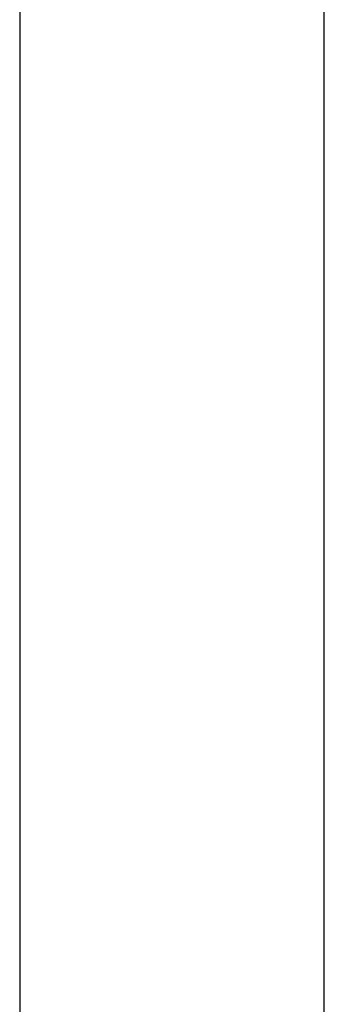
# Model space of a CAD drawing. Header units: metres. Extents: x 391.1 to 427.5, y 12.7 to 29.9.
# Tile 42 of 212: x 407.943 to 408.093, y 15.041 to 15.526. Entities that reach past the tile are written whole.
import ezdxf

# ---------------------------------------------------------------- set-up
doc = ezdxf.new("R2010")
doc.units = ezdxf.units.M
doc.layers.add('A-WALL-____-MCUT', color=7, linetype='Continuous', lineweight=25)
doc.layers.add('A-WALL-____-OTLN', color=7, linetype='Continuous', lineweight=25)

# ---------------------------------------------------------------- blocks, each defined once
blk = doc.blocks.new('Family - Evans P-1-153493-01_CLI_AIRE_PS1')
at = {"layer": 'A-WALL-____-MCUT', "color": 253, "true_color": 0xaaaaaa}
for p, q in [((10.56012, 0.15), (0, 0.15)), ((0, 0), (10.56012, 0))]:
    blk.add_line(p, q, dxfattribs=at)
at = {"layer": 'A-WALL-____-OTLN', "color": 253, "true_color": 0xaaaaaa}
for p, q in [((10.56012, 0.15), (0, 0.15)), ((0, 0), (10.56012, 0))]:
    blk.add_line(p, q, dxfattribs=at)
at = {"layer": 'A-WALL-____-OTLN', "color": 253, "lineweight": 18, "true_color": 0xaaaaaa}
blk.add_line((0, 0), (10.56012, 0), dxfattribs=at)
blk = doc.blocks.new('LONDR55-XX_ZZ-ARQ-CAA-M3D-Londres55_ifc-1-01_CLI_AIRE_PS1')
at = {"layer": 'A-WALL-____-OTLN', "color": 253, "lineweight": 18, "true_color": 0xaaaaaa, "rotation": 270}
blk.add_blockref('Family - Evans P-1-153493-01_CLI_AIRE_PS1', (407.94319, 24.74074), dxfattribs=at)

msp = doc.modelspace()

# ---------------------------------------------------------------- block references
at = {"lineweight": 5}
msp.add_blockref('LONDR55-XX_ZZ-ARQ-CAA-M3D-Londres55_ifc-1-01_CLI_AIRE_PS1', (0, 0), dxfattribs=at)

doc.saveas('drawing.dxf')
